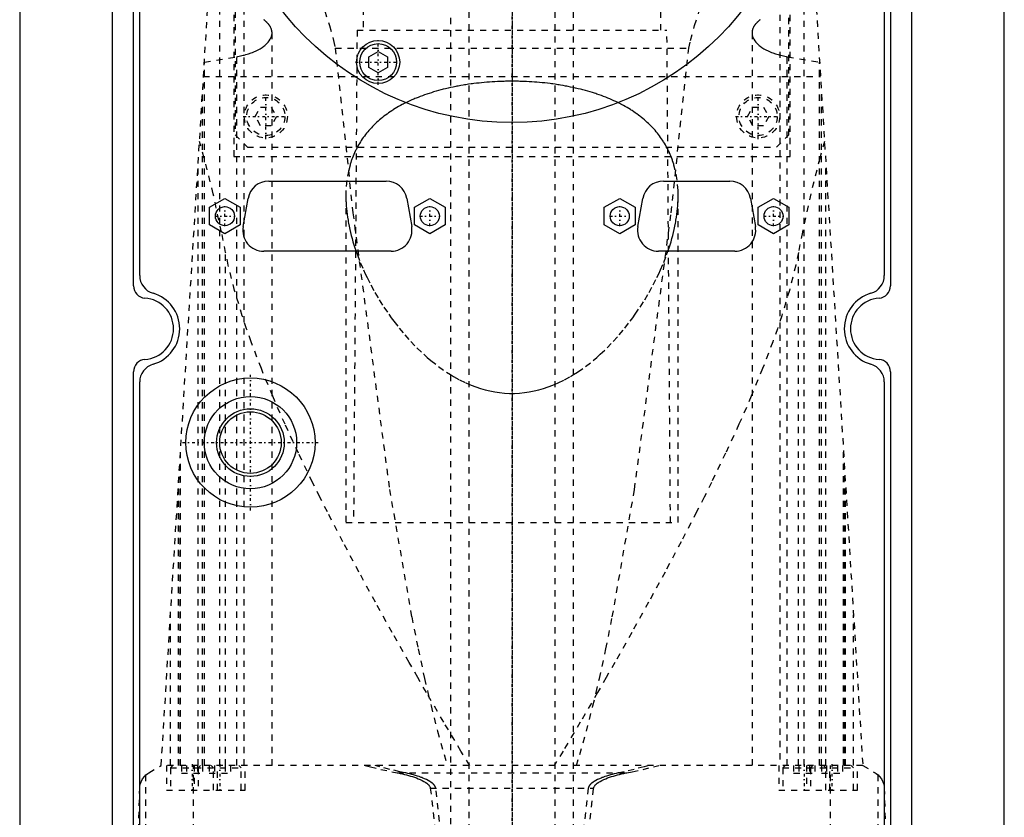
# Model space of a CAD drawing. Extents: x -90 to 90, y -97 to 327.
# Tile 4 of 10: x -80 to 80, y 69 to 198. Entities that reach past the tile are written whole.
import ezdxf

# ---------------------------------------------------------------- set-up
doc = ezdxf.new("R2010")
doc.units = 0
doc.linetypes.add('CENTER', pattern=[1.5, 0.45, -0.5, 0.05, -0.5])
doc.linetypes.add('DASHED', pattern=[2, 1, -1])
for name, color, linetype in [('AM_0', 7, 'CONTINUOUS'), ('AM_3', 7, 'DASHED'), ('AM_7', 7, 'CENTER')]:
    doc.layers.add(name, color=color, linetype=linetype)

msp = doc.modelspace()

# ---------------------------------------------------------------- linework, layer by layer
at = {"layer": 'AM_0', "color": 7, "linetype": 'CONTINUOUS'}
for p, q in [((-80, 291.5), (-80, 30)), ((-65, 292.5), (-65, 37.5)), ((-61.5, 154.98), (-61.5, 292)), ((61.5, 292), (61.5, 154.98)), ((65, 37.5), (65, 292.5)), ((80, 30), (80, 291.5)), ((-60.5, 156.65), (-60.5, 291)), ((60.5, 291), (60.5, 156.65)), ((-23.25, 192.19), (-21.75, 193.06)), ((-23.25, 190.46), (-23.25, 192.19)), ((-21.75, 193.06), (-20.25, 192.19)), ((-20.25, 192.19), (-20.25, 190.46)), ((-21.75, 189.6), (-23.25, 190.46)), ((-20.25, 190.46), (-21.75, 189.6)), ((-39.54, 172), (-20.46, 172)), ((24.61, 172), (35.39, 172)), ((-49.15, 167.74), (-46.65, 169.19)), ((-46.65, 169.19), (-44.15, 167.74)), ((-43.7, 164.59), (-42.89, 169.19)), ((-17.11, 169.19), (-16.3, 164.59)), ((-15.85, 167.74), (-13.35, 169.19)), ((-13.35, 169.19), (-10.85, 167.74)), ((15, 167.74), (17.5, 169.19)), ((17.5, 169.19), (20, 167.74)), ((20.45, 164.59), (21.26, 169.19)), ((38.74, 169.19), (39.55, 164.59)), ((40, 167.74), (42.5, 169.19)), ((42.5, 169.19), (45, 167.74)), ((-49.15, 164.86), (-49.15, 167.74)), ((-44.15, 167.74), (-44.15, 164.86)), ((-15.85, 164.86), (-15.85, 167.74)), ((-10.85, 167.74), (-10.85, 164.86)), ((15, 164.86), (15, 167.74)), ((20, 167.74), (20, 164.86)), ((40, 164.86), (40, 167.74)), ((45, 167.74), (45, 164.86)), ((-46.65, 163.41), (-49.15, 164.86)), ((-44.15, 164.86), (-46.65, 163.41)), ((-13.35, 163.41), (-15.85, 164.86)), ((-10.85, 164.86), (-13.35, 163.41)), ((17.5, 163.41), (15, 164.86)), ((20, 164.86), (17.5, 163.41)), ((42.5, 163.41), (40, 164.86)), ((45, 164.86), (42.5, 163.41)), ((-19.65, 160.6), (-40.35, 160.6)), ((36.2, 160.6), (23.8, 160.6)), ((-61.5, 56), (-61.5, 141.02)), ((61.5, 141.02), (61.5, 56)), ((-60.5, 57), (-60.5, 139.35)), ((60.5, 139.35), (60.5, 57))]:
    msp.add_line(p, q, dxfattribs=at)
for centre, radius in [((0, 229), 47.5), ((-21.75, 191.33), 3.5), ((-21.75, 191.33), 3), ((-46.65, 166.3), 1.55), ((-13.35, 166.3), 1.55), ((17.5, 166.3), 1.55), ((42.5, 166.3), 1.55), ((-42.5, 129.5), 10.5), ((-42.5, 129.5), 7.5), ((-42.5, 129.5), 5.5), ((-42.5, 129.5), 5)]:
    msp.add_circle(centre, radius, dxfattribs=at)
for centre, radius, start, end in [((-39.54, 168.6), 3.4, 90, 170.0013), ((-20.46, 168.6), 3.4, 9.9987, 90), ((24.61, 168.6), 3.4, 90, 170.0013), ((35.39, 168.6), 3.4, 9.9987, 90), ((-40.35, 164), 3.4, 170.0013, 270), ((-19.65, 164), 3.4, 270, 9.9987), ((23.8, 164), 3.4, 170.0013, 270), ((36.2, 164), 3.4, 270, 9.9987), ((-57.5, 156.65), 3, 180, 253.8724), ((57.5, 156.65), 3, 286.1276, 0), ((-59.5, 154.98), 2, 180, 265.904), ((-60, 148), 6, 286.1276, 73.8724), ((60, 148), 6, 106.1276, 253.8724), ((59.5, 154.98), 2, 274.096, 0), ((-60, 148), 5, 274.096, 85.904), ((60, 148), 5, 94.096, 265.904), ((-59.5, 141.02), 2, 94.096, 180), ((59.5, 141.02), 2, 0, 85.904), ((-57.5, 139.35), 3, 106.1276, 180), ((57.5, 139.35), 3, 0, 73.8724)]:
    msp.add_arc(centre, radius, start, end, dxfattribs=at)
at = {"layer": 'AM_3', "color": 6, "linetype": 'DASHED'}
for p, q in [((-7, 307.5), (-7, -77.5)), ((7, -77.5), (7, 307.5)), ((-10, 296.5), (-10, -37.5)), ((10, -37.5), (10, 296.5)), ((-45.21, 269), (-45.21, 176)), ((45.21, 176), (45.21, 269)), ((-45, 265.5), (-45, 179.5)), ((45, 179.5), (45, 265.5)), ((-43.5, 77.05), (-43.5, 247.02)), ((43.5, 247.02), (43.5, 77.05)), ((-57, 77.05), (-47, 240)), ((47, 240), (57, 77.05)), ((-24.18, 212), (-24.18, 196.5)), ((24.18, 196.5), (24.18, 212)), ((-47.5, 77.05), (-47.5, 200.01)), ((47.5, 77.05), (47.5, 200.01)), ((-39, 77.05), (-39, 196.08)), ((-25.18, 196.5), (-25.75, 116.5)), ((-25.18, 196.5), (25.18, 196.5)), ((25.75, 116.5), (25.18, 196.5)), ((39, 196.08), (39, 77.05)), ((-28.71, 193.62), (28.71, 193.62)), ((-49.99, 191.33), (-44.74, 192.21)), ((-44.74, 77.05), (-44.74, 192.21)), ((44.74, 77.05), (44.74, 192.21)), ((44.74, 192.21), (49.99, 191.33)), ((-49.95, 77.05), (-49.95, 191.34)), ((49.95, 77.05), (49.95, 191.34)), ((-50.13, 189), (50.13, 189)), ((-50.31, 77.05), (-50.31, 186.12)), ((50.31, 77.05), (50.31, 186.12)), ((-41.73, 182.5), (-40.87, 184)), ((-40.87, 184), (-39.13, 184)), ((-39.13, 184), (-38.27, 182.5)), ((38.27, 182.5), (39.13, 184)), ((39.13, 184), (40.87, 184)), ((40.87, 184), (41.73, 182.5)), ((-40.87, 181), (-41.73, 182.5)), ((-38.27, 182.5), (-39.13, 181)), ((39.13, 181), (38.27, 182.5)), ((41.73, 182.5), (40.87, 181)), ((-39.13, 181), (-40.87, 181)), ((40.87, 181), (39.13, 181)), ((-45, 179.5), (-43, 177.5)), ((43, 177.5), (45, 179.5)), ((-45.21, 176), (45.21, 176)), ((-43, 177.5), (43, 177.5)), ((-51, 77.05), (-51, 174.82)), ((51, 77.05), (51, 174.82)), ((-27, 169.6), (-27, 116.5)), ((27, 116.5), (27, 169.6)), ((-46.53, 77.05), (-46.53, 160.38)), ((-25.43, 160.88), (-25.34, 160.6)), ((25.34, 160.6), (25.43, 160.88)), ((46.53, 77.05), (46.53, 160.38)), ((-53.88, 77.05), (-53.88, 127.93)), ((53.88, 77.05), (53.88, 127.93)), ((-54, 125.94), (-54, 77.05)), ((54, 77.05), (54, 125.94)), ((-54.2, 77.05), (-54.2, 122.75)), ((54.2, 77.05), (54.2, 122.75)), ((-27, 116.5), (27, 116.5)), ((-55.5, 77.05), (-55.5, 101.49)), ((55.5, 77.05), (55.5, 101.49)), ((-59, 75.85), (-57, 77.05)), ((57, 77.05), (-57, 77.05)), ((-56.15, 77.05), (-56.15, 73.05)), ((-55.1, 77.05), (-55.5, 76.65)), ((-53.73, 77.05), (-53.73, 75.8)), ((-52.87, 77.05), (-52.87, 75.8)), ((-51.74, 16.5), (-51.74, 77.05)), ((-51.65, 77.05), (-51.65, 73.05)), ((-51.13, 77.05), (-51.13, 75.8)), ((-50.6, 77.05), (-51, 76.65)), ((-50.27, 77.05), (-50.27, 75.8)), ((-49.23, 77.05), (-49.23, 75.8)), ((-48.5, 76.65), (-48.9, 77.05)), ((-48.37, 77.05), (-48.37, 75.8)), ((-47.85, 73.05), (-47.85, 77.05)), ((-46.63, 77.05), (-46.63, 75.8)), ((-45.77, 77.05), (-45.77, 75.8)), ((-44, 76.65), (-44.4, 77.05)), ((-43.35, 73.05), (-43.35, 77.05)), ((43.35, 77.05), (43.35, 73.05)), ((44.4, 77.05), (44, 76.65)), ((45.77, 77.05), (45.77, 75.8)), ((46.63, 77.05), (46.63, 75.8)), ((47.85, 77.05), (47.85, 73.05)), ((48.37, 77.05), (48.37, 75.8)), ((48.9, 77.05), (48.5, 76.65)), ((49.23, 77.05), (49.23, 75.8)), ((50.27, 77.05), (50.27, 75.8)), ((51, 76.65), (50.6, 77.05)), ((51.13, 77.05), (51.13, 75.8)), ((51.65, 73.05), (51.65, 77.05)), ((51.74, 16.5), (51.74, 77.05)), ((52.87, 77.05), (52.87, 75.8)), ((53.73, 77.05), (53.73, 75.8)), ((55.5, 76.65), (55.1, 77.05)), ((56.15, 73.05), (56.15, 77.05)), ((57, 77.05), (59, 75.85)), ((-59.5, 16.5), (-59.5, 75.49)), ((-55.5, 76.65), (-55.5, 73.05)), ((-55.5, 76.65), (-44, 76.65)), ((-53.73, 75.8), (-50.27, 75.8)), ((-51, 76.65), (-51, 73.05)), ((-49.23, 75.8), (-45.77, 75.8)), ((-48.5, 73.05), (-48.5, 76.65)), ((-44, 73.05), (-44, 76.65)), ((-18.65, 75.85), (18.65, 75.85)), ((44, 76.65), (44, 73.05)), ((44, 76.65), (55.5, 76.65)), ((45.77, 75.8), (49.23, 75.8)), ((48.5, 76.65), (48.5, 73.05)), ((50.27, 75.8), (53.73, 75.8)), ((51, 73.05), (51, 76.65)), ((55.5, 73.05), (55.5, 76.65)), ((59.5, 16.5), (59.5, 75.49)), ((-62, 16.5), (-60.5, 73.35)), ((-56.15, 73.05), (-43.35, 73.05)), ((-13.28, 73.35), (13.28, 73.35)), ((43.35, 73.05), (56.15, 73.05)), ((60.5, 73.35), (62, 16.5))]:
    msp.add_line(p, q, dxfattribs=at)
for points in [[(-47.53, 231.39, 0), (-47.01, 230.54, 0), (-45.93, 228.8, 0), (-44.82, 227, 0), (-44.25, 226.08, 0), (-43.68, 225.15, 0), (-42.52, 223.25, 0), (-41.34, 221.3, 0), (-40.15, 219.31, 0), (-38.96, 217.28, 0), (-37.78, 215.2, 0), (-37.19, 214.15, 0), (-36.61, 213.09, 0), (-35.46, 210.94, 0), (-34.35, 208.76, 0), (-33.28, 206.54, 0), (-32.26, 204.28, 0), (-31.31, 201.98, 0), (-30.86, 200.82, 0), (-30.44, 199.65, 0), (-29.66, 197.27, 0), (-28.99, 194.85, 0), (-28.71, 193.62, 0)], [(28.71, 193.62, 0), (28.99, 194.85, 0), (29.66, 197.27, 0), (30.44, 199.65, 0), (30.86, 200.82, 0), (31.31, 201.98, 0), (32.26, 204.28, 0), (33.28, 206.54, 0), (34.35, 208.76, 0), (35.46, 210.94, 0), (36.61, 213.09, 0), (37.19, 214.15, 0), (37.78, 215.2, 0), (38.96, 217.28, 0), (40.15, 219.31, 0), (41.34, 221.3, 0), (42.52, 223.25, 0), (43.68, 225.15, 0), (44.25, 226.08, 0), (44.82, 227, 0), (45.93, 228.8, 0), (47.01, 230.54, 0), (47.53, 231.39, 0)], [(-39, 196.08, 0), (-39, 196.1, 0), (-39, 196.16, 0), (-39, 196.21, 0), (-39.01, 196.24, 0), (-39.01, 196.27, 0), (-39.02, 196.32, 0), (-39.02, 196.37, 0), (-39.03, 196.43, 0), (-39.04, 196.48, 0), (-39.06, 196.54, 0), (-39.06, 196.56, 0), (-39.07, 196.59, 0), (-39.09, 196.65, 0), (-39.1, 196.7, 0), (-39.12, 196.76, 0), (-39.14, 196.81, 0), (-39.17, 196.87, 0), (-39.18, 196.89, 0), (-39.19, 196.92, 0), (-39.22, 196.98, 0), (-39.25, 197.03, 0), (-39.26, 197.06, 0), (-39.27, 197.08, 0), (-39.31, 197.14, 0), (-39.34, 197.19, 0), (-39.36, 197.22, 0), (-39.37, 197.25, 0), (-39.41, 197.3, 0), (-39.45, 197.35, 0), (-39.49, 197.41, 0), (-39.53, 197.46, 0), (-39.57, 197.51, 0), (-39.59, 197.54, 0), (-39.62, 197.57, 0), (-39.66, 197.62, 0), (-39.71, 197.67, 0), (-39.76, 197.72, 0), (-39.81, 197.77, 0), (-39.87, 197.83, 0), (-39.89, 197.85, 0), (-39.92, 197.88, 0), (-39.98, 197.93, 0), (-40.03, 197.98, 0), (-40.09, 198.03, 0), (-40.15, 198.08, 0), (-40.22, 198.12, 0), (-40.25, 198.15, 0), (-40.28, 198.17, 0), (-40.35, 198.22, 0)], [(40.35, 198.22, 0), (40.28, 198.17, 0), (40.25, 198.15, 0), (40.22, 198.12, 0), (40.15, 198.08, 0), (40.09, 198.03, 0), (40.03, 197.98, 0), (39.98, 197.93, 0), (39.92, 197.88, 0), (39.89, 197.85, 0), (39.87, 197.83, 0), (39.81, 197.77, 0), (39.76, 197.72, 0), (39.71, 197.67, 0), (39.66, 197.62, 0), (39.62, 197.57, 0), (39.59, 197.54, 0), (39.57, 197.51, 0), (39.53, 197.46, 0), (39.49, 197.41, 0), (39.45, 197.35, 0), (39.41, 197.3, 0), (39.37, 197.25, 0), (39.36, 197.22, 0), (39.34, 197.19, 0), (39.31, 197.14, 0), (39.27, 197.08, 0), (39.26, 197.06, 0), (39.25, 197.03, 0), (39.22, 196.98, 0), (39.19, 196.92, 0), (39.18, 196.89, 0), (39.17, 196.87, 0), (39.14, 196.81, 0), (39.12, 196.76, 0), (39.1, 196.7, 0), (39.09, 196.65, 0), (39.07, 196.59, 0), (39.06, 196.56, 0), (39.06, 196.54, 0), (39.04, 196.48, 0), (39.03, 196.43, 0), (39.02, 196.37, 0), (39.02, 196.32, 0), (39.01, 196.27, 0), (39.01, 196.24, 0), (39, 196.21, 0), (39, 196.16, 0), (39, 196.1, 0), (39, 196.08, 0)], [(-43.5, 192.48, 0), (-43.26, 192.54, 0), (-42.81, 192.68, 0), (-42.37, 192.83, 0), (-42.17, 192.91, 0), (-41.97, 192.99, 0), (-41.59, 193.15, 0), (-41.24, 193.33, 0), (-40.91, 193.51, 0), (-40.6, 193.71, 0), (-40.32, 193.91, 0), (-40.18, 194.02, 0), (-40.05, 194.13, 0), (-39.82, 194.35, 0), (-39.61, 194.57, 0), (-39.44, 194.8, 0), (-39.29, 195.03, 0), (-39.17, 195.27, 0), (-39.13, 195.39, 0), (-39.09, 195.5, 0), (-39.03, 195.74, 0), (-39, 195.97, 0), (-39, 196.08, 0)], [(39, 196.08, 0), (39, 195.97, 0), (39.03, 195.74, 0), (39.09, 195.5, 0), (39.13, 195.39, 0), (39.17, 195.27, 0), (39.29, 195.04, 0), (39.44, 194.8, 0), (39.61, 194.57, 0), (39.82, 194.35, 0), (40.05, 194.13, 0), (40.18, 194.02, 0), (40.31, 193.91, 0), (40.6, 193.71, 0), (40.91, 193.51, 0), (41.24, 193.33, 0), (41.6, 193.15, 0), (41.97, 192.99, 0), (42.17, 192.91, 0), (42.37, 192.83, 0), (42.81, 192.68, 0), (43.26, 192.54, 0), (43.5, 192.48, 0)], [(-28.71, 193.62, 0), (-25.86, 166.85, 0), (-19.91, 121.9, 0), (-16.3, 101.17, 0), (-15.26, 96.01, 0), (-14.21, 91.19, 0), (-13.68, 88.91, 0), (-13.15, 86.72, 0), (-12.09, 82.59, 0), (-11.02, 78.81, 0), (-10.49, 77.05, 0)], [(10.49, 77.05, 0), (11.02, 78.81, 0), (12.09, 82.59, 0), (13.15, 86.72, 0), (13.68, 88.91, 0), (14.21, 91.19, 0), (15.26, 96.01, 0), (16.3, 101.17, 0), (19.91, 121.9, 0), (25.86, 166.85, 0), (28.71, 193.62, 0)], [(-44.74, 192.21, 0), (-44.53, 192.25, 0), (-44.11, 192.33, 0), (-43.7, 192.43, 0), (-43.5, 192.48, 0)], [(43.5, 192.48, 0), (43.7, 192.43, 0), (44.11, 192.33, 0), (44.53, 192.25, 0), (44.74, 192.21, 0)], [(0, 188.22, 0), (-0.21, 188.22, 0), (-0.63, 188.21, 0), (-1.06, 188.21, 0), (-1.27, 188.2, 0), (-1.49, 188.2, 0), (-1.91, 188.18, 0), (-2.34, 188.16, 0), (-2.77, 188.14, 0), (-3.2, 188.12, 0), (-3.63, 188.09, 0), (-3.85, 188.07, 0), (-4.07, 188.06, 0), (-4.5, 188.02, 0), (-4.93, 187.98, 0), (-5.36, 187.93, 0), (-5.78, 187.89, 0), (-6.21, 187.83, 0), (-6.42, 187.81, 0), (-6.64, 187.78, 0), (-7.06, 187.72, 0), (-7.48, 187.65, 0), (-7.7, 187.62, 0), (-7.91, 187.59, 0), (-8.32, 187.51, 0), (-8.74, 187.44, 0), (-8.95, 187.4, 0), (-9.15, 187.36, 0), (-9.56, 187.28, 0), (-9.97, 187.19, 0), (-10.38, 187.1, 0), (-10.78, 187.01, 0), (-11.17, 186.91, 0), (-11.37, 186.86, 0), (-11.57, 186.81, 0), (-11.96, 186.7, 0), (-12.34, 186.59, 0), (-12.73, 186.48, 0), (-13.1, 186.36, 0), (-13.48, 186.25, 0), (-13.66, 186.18, 0), (-13.84, 186.12, 0), (-14.21, 186, 0), (-14.56, 185.87, 0), (-14.92, 185.74, 0), (-15.26, 185.6, 0), (-15.6, 185.46, 0), (-15.77, 185.39, 0), (-15.94, 185.32, 0), (-16.27, 185.18, 0), (-16.6, 185.03, 0), (-16.91, 184.88, 0), (-17.23, 184.73, 0), (-17.53, 184.58, 0), (-17.68, 184.5, 0), (-17.83, 184.42, 0), (-18.13, 184.26, 0), (-18.42, 184.1, 0), (-18.7, 183.94, 0), (-18.98, 183.77, 0), (-19.25, 183.6, 0), (-19.39, 183.52, 0), (-19.52, 183.43, 0), (-19.79, 183.25, 0), (-20.05, 183.07, 0), (-20.18, 182.98, 0), (-20.31, 182.89, 0), (-20.57, 182.7, 0), (-20.82, 182.52, 0), (-20.94, 182.42, 0), (-21.06, 182.32, 0), (-21.3, 182.13, 0), (-21.54, 181.93, 0), (-21.77, 181.73, 0), (-22, 181.52, 0), (-22.22, 181.31, 0), (-22.33, 181.21, 0), (-22.44, 181.1, 0), (-22.65, 180.89, 0), (-22.85, 180.67, 0), (-23.06, 180.45, 0), (-23.25, 180.23, 0), (-23.45, 180, 0), (-23.54, 179.89, 0), (-23.63, 179.78, 0), (-23.81, 179.54, 0), (-23.99, 179.31, 0), (-24.16, 179.08, 0), (-24.33, 178.84, 0), (-24.49, 178.6, 0), (-24.57, 178.47, 0), (-24.64, 178.35, 0), (-24.79, 178.11, 0), (-24.94, 177.86, 0), (-25.08, 177.61, 0), (-25.21, 177.36, 0), (-25.34, 177.1, 0), (-25.41, 176.97, 0), (-25.47, 176.85, 0), (-25.59, 176.59, 0), (-25.7, 176.33, 0), (-25.81, 176.07, 0), (-25.92, 175.8, 0), (-26.01, 175.54, 0), (-26.06, 175.4, 0), (-26.11, 175.27, 0), (-26.2, 175, 0), (-26.28, 174.73, 0), (-26.32, 174.59, 0), (-26.54, 173.78, 0), (-26.84, 172.11, 0), (-26.98, 170.44, 0), (-27, 169.6, 0)], [(27, 169.6, 0), (26.98, 170.44, 0), (26.84, 172.12, 0), (26.54, 173.78, 0), (26.32, 174.6, 0), (26.28, 174.74, 0), (26.19, 175.01, 0), (26.1, 175.28, 0), (26.06, 175.41, 0), (26.01, 175.55, 0), (25.91, 175.81, 0), (25.81, 176.08, 0), (25.7, 176.34, 0), (25.58, 176.6, 0), (25.46, 176.86, 0), (25.4, 176.99, 0), (25.34, 177.12, 0), (25.21, 177.37, 0), (25.07, 177.63, 0), (24.93, 177.88, 0), (24.78, 178.13, 0), (24.63, 178.37, 0), (24.55, 178.49, 0), (24.48, 178.62, 0), (24.31, 178.86, 0), (24.15, 179.1, 0), (23.97, 179.33, 0), (23.8, 179.57, 0), (23.62, 179.8, 0), (23.52, 179.91, 0), (23.43, 180.02, 0), (23.24, 180.25, 0), (23.04, 180.47, 0), (22.84, 180.69, 0), (22.63, 180.91, 0), (22.42, 181.12, 0), (22.31, 181.23, 0), (22.2, 181.33, 0), (21.98, 181.54, 0), (21.75, 181.74, 0), (21.52, 181.94, 0), (21.28, 182.14, 0), (21.04, 182.34, 0), (20.92, 182.43, 0), (20.8, 182.53, 0), (20.55, 182.72, 0), (20.3, 182.9, 0), (20.17, 182.99, 0), (20.04, 183.08, 0), (19.78, 183.26, 0), (19.51, 183.44, 0), (19.38, 183.52, 0), (19.24, 183.61, 0), (18.97, 183.78, 0), (18.69, 183.94, 0), (18.4, 184.11, 0), (18.11, 184.27, 0), (17.82, 184.43, 0), (17.66, 184.51, 0), (17.51, 184.59, 0), (17.2, 184.74, 0), (16.89, 184.9, 0), (16.57, 185.05, 0), (16.24, 185.19, 0), (15.91, 185.34, 0), (15.74, 185.41, 0), (15.57, 185.48, 0), (15.23, 185.62, 0), (14.88, 185.75, 0), (14.52, 185.88, 0), (14.16, 186.01, 0), (13.8, 186.14, 0), (13.62, 186.2, 0), (13.43, 186.26, 0), (13.06, 186.38, 0), (12.68, 186.49, 0), (12.3, 186.6, 0), (11.92, 186.71, 0), (11.53, 186.82, 0), (11.33, 186.87, 0), (11.14, 186.92, 0), (10.74, 187.01, 0), (10.34, 187.11, 0), (9.94, 187.2, 0), (9.53, 187.28, 0), (9.12, 187.37, 0), (8.92, 187.41, 0), (8.71, 187.44, 0), (8.3, 187.52, 0), (7.88, 187.59, 0), (7.67, 187.62, 0), (7.46, 187.66, 0), (7.04, 187.72, 0), (6.62, 187.78, 0), (6.4, 187.81, 0), (6.19, 187.84, 0), (5.77, 187.89, 0), (5.34, 187.94, 0), (4.91, 187.98, 0), (4.48, 188.02, 0), (4.06, 188.06, 0), (3.84, 188.07, 0), (3.63, 188.09, 0), (3.2, 188.12, 0), (2.77, 188.14, 0), (2.34, 188.16, 0), (1.91, 188.18, 0), (1.48, 188.2, 0), (1.27, 188.2, 0), (1.06, 188.21, 0), (0.63, 188.21, 0), (0.21, 188.22, 0), (0, 188.22, 0)], [(-46.53, 160.38, 0), (-47.19, 163.67, 0), (-48.56, 169.92, 0), (-50.02, 175.73, 0), (-50.78, 178.45, 0)], [(50.78, 178.45, 0), (50.02, 175.73, 0), (48.56, 169.92, 0), (47.19, 163.67, 0), (46.53, 160.38, 0)], [(-27, 169.6, 0), (-27, 169.37, 0), (-26.99, 168.92, 0), (-26.97, 168.47, 0), (-26.96, 168.23, 0), (-26.94, 168, 0), (-26.9, 167.54, 0), (-26.85, 167.06, 0), (-26.8, 166.59, 0), (-26.73, 166.11, 0), (-26.65, 165.62, 0), (-26.61, 165.38, 0), (-26.56, 165.14, 0), (-26.47, 164.65, 0), (-26.36, 164.15, 0), (-26.24, 163.65, 0), (-26.12, 163.15, 0), (-25.98, 162.65, 0), (-25.91, 162.4, 0), (-25.84, 162.15, 0), (-25.68, 161.64, 0), (-25.52, 161.13, 0), (-25.43, 160.88, 0)], [(25.43, 160.88, 0), (25.52, 161.13, 0), (25.68, 161.64, 0), (25.84, 162.15, 0), (25.91, 162.4, 0), (25.98, 162.65, 0), (26.12, 163.15, 0), (26.24, 163.65, 0), (26.36, 164.15, 0), (26.47, 164.65, 0), (26.56, 165.14, 0), (26.61, 165.38, 0), (26.65, 165.62, 0), (26.73, 166.11, 0), (26.8, 166.59, 0), (26.85, 167.06, 0), (26.9, 167.54, 0), (26.94, 168, 0), (26.96, 168.23, 0), (26.97, 168.47, 0), (26.99, 168.92, 0), (27, 169.37, 0), (27, 169.6, 0)], [(-6.87, 77.05, 0), (-8.29, 79.37, 0), (-11.1, 84.09, 0), (-13.91, 88.89, 0), (-15.31, 91.32, 0), (-16.7, 93.75, 0), (-19.47, 98.65, 0), (-22.2, 103.56, 0), (-24.87, 108.47, 0), (-27.48, 113.37, 0), (-30, 118.23, 0), (-31.22, 120.64, 0), (-32.42, 123.04, 0), (-34.72, 127.8, 0), (-36.88, 132.47, 0), (-38.89, 137.05, 0), (-40.73, 141.53, 0), (-42.38, 145.88, 0), (-43.13, 148.01, 0), (-43.83, 150.11, 0), (-45.07, 154.24, 0), (-46.11, 158.34, 0), (-46.53, 160.38, 0)], [(-25.34, 160.6, 0), (-25.12, 160, 0), (-24.65, 158.77, 0), (-24.12, 157.55, 0), (-23.84, 156.94, 0), (-23.55, 156.33, 0), (-22.93, 155.11, 0), (-22.27, 153.9, 0), (-21.56, 152.7, 0), (-20.81, 151.52, 0), (-20.02, 150.35, 0), (-19.61, 149.78, 0), (-19.19, 149.21, 0), (-18.33, 148.1, 0), (-17.42, 147.02, 0), (-16.46, 145.95, 0), (-15.44, 144.89, 0), (-14.34, 143.85, 0), (-13.77, 143.34, 0), (-13.18, 142.84, 0), (-11.95, 141.87, 0), (-10.67, 140.97, 0), (-10, 140.55, 0)], [(46.53, 160.38, 0), (46.11, 158.34, 0), (45.07, 154.24, 0), (43.83, 150.11, 0), (43.13, 148.01, 0), (42.38, 145.88, 0), (40.73, 141.53, 0), (38.89, 137.05, 0), (36.88, 132.47, 0), (34.72, 127.8, 0), (32.42, 123.04, 0), (31.22, 120.64, 0), (30, 118.23, 0), (27.48, 113.37, 0), (24.87, 108.47, 0), (22.2, 103.56, 0), (19.47, 98.65, 0), (16.7, 93.75, 0), (15.31, 91.32, 0), (13.91, 88.89, 0), (11.1, 84.09, 0), (8.29, 79.37, 0), (6.87, 77.05, 0)], [(10, 140.55, 0), (10.67, 140.97, 0), (11.95, 141.87, 0), (13.18, 142.84, 0), (13.77, 143.34, 0), (14.34, 143.85, 0), (15.44, 144.89, 0), (16.46, 145.95, 0), (17.42, 147.02, 0), (18.33, 148.1, 0), (19.19, 149.21, 0), (19.61, 149.78, 0), (20.02, 150.35, 0), (20.81, 151.52, 0), (21.56, 152.7, 0), (22.27, 153.9, 0), (22.93, 155.11, 0), (23.55, 156.33, 0), (23.84, 156.94, 0), (24.12, 157.55, 0), (24.65, 158.77, 0), (25.12, 160, 0), (25.34, 160.6, 0)], [(-10, 140.55, 0), (-9.52, 140.26, 0), (-8.53, 139.71, 0), (-7.52, 139.22, 0), (-7, 138.99, 0)], [(7, 138.99, 0), (7.52, 139.22, 0), (8.53, 139.71, 0), (9.52, 140.26, 0), (10, 140.55, 0)], [(-7, 138.99, 0), (-6.63, 138.83, 0), (-5.89, 138.55, 0), (-5.13, 138.3, 0), (-4.75, 138.18, 0), (-4.36, 138.08, 0), (-3.59, 137.89, 0), (-2.8, 137.74, 0), (-2.01, 137.62, 0), (-1.21, 137.54, 0), (-0.41, 137.5, 0), (0, 137.5, 0), (0.41, 137.5, 0), (1.21, 137.54, 0), (2.01, 137.62, 0), (2.8, 137.74, 0), (3.59, 137.89, 0), (4.36, 138.08, 0), (4.75, 138.18, 0), (5.13, 138.3, 0), (5.89, 138.55, 0), (6.63, 138.83, 0), (7, 138.99, 0)], [(-23.87, 77.05, 0), (-23.02, 76.83, 0), (-21.29, 76.41, 0), (-19.54, 76.03, 0), (-18.65, 75.85, 0)], [(-17.41, 75.85, 0), (-18.23, 76.03, 0), (-19.85, 76.41, 0), (-21.46, 76.83, 0), (-22.25, 77.05, 0)], [(22.25, 77.05, 0), (21.46, 76.83, 0), (19.85, 76.41, 0), (18.23, 76.03, 0), (17.41, 75.85, 0)], [(18.65, 75.85, 0), (19.54, 76.03, 0), (21.29, 76.41, 0), (23.02, 76.83, 0), (23.87, 77.05, 0)], [(-60.5, 73.35, 0), (-60.5, 73.35, 0), (-60.5, 73.36, 0), (-60.5, 73.36, 0), (-60.5, 73.36, 0), (-60.5, 73.37, 0), (-60.5, 73.37, 0), (-60.5, 73.37, 0), (-60.5, 73.38, 0), (-60.5, 73.38, 0), (-60.5, 73.39, 0), (-60.5, 73.39, 0), (-60.5, 73.39, 0), (-60.5, 73.39, 0), (-60.5, 73.4, 0), (-60.5, 73.41, 0), (-60.5, 73.42, 0), (-60.5, 73.43, 0), (-60.5, 73.45, 0), (-60.49, 73.47, 0), (-60.49, 73.48, 0), (-60.49, 73.5, 0), (-60.49, 73.51, 0), (-60.49, 73.52, 0), (-60.49, 73.52, 0), (-60.49, 73.54, 0), (-60.49, 73.55, 0), (-60.48, 73.59, 0), (-60.48, 73.62, 0), (-60.47, 73.65, 0), (-60.47, 73.71, 0), (-60.46, 73.76, 0), (-60.43, 73.91, 0), (-60.38, 74.09, 0), (-60.36, 74.17, 0), (-60.33, 74.24, 0), (-60.28, 74.38, 0), (-60.23, 74.5, 0), (-60.04, 74.85, 0), (-59.68, 75.31, 0), (-59.5, 75.49, 0)], [(-59.5, 75.49, 0), (-59.49, 75.5, 0), (-59.38, 75.59, 0), (-59.16, 75.75, 0), (-59, 75.85, 0)], [(-18.65, 75.85, 0), (-18.49, 75.82, 0), (-18.15, 75.75, 0), (-17.81, 75.67, 0), (-17.64, 75.63, 0), (-17.48, 75.59, 0), (-17.14, 75.51, 0), (-16.81, 75.42, 0), (-16.49, 75.32, 0), (-16.17, 75.22, 0), (-15.85, 75.12, 0), (-15.7, 75.06, 0), (-15.54, 75.01, 0), (-15.24, 74.89, 0), (-14.93, 74.76, 0), (-14.62, 74.61, 0), (-14.31, 74.44, 0), (-14.13, 74.34, 0), (-14.08, 74.31, 0), (-14.03, 74.27, 0), (-14.01, 74.26, 0), (-13.98, 74.24, 0), (-13.94, 74.21, 0), (-13.89, 74.17, 0), (-13.87, 74.16, 0), (-13.84, 74.14, 0), (-13.8, 74.11, 0), (-13.76, 74.07, 0), (-13.74, 74.05, 0), (-13.71, 74.03, 0), (-13.67, 74, 0), (-13.63, 73.96, 0), (-13.59, 73.92, 0), (-13.56, 73.88, 0), (-13.52, 73.84, 0), (-13.5, 73.81, 0), (-13.48, 73.79, 0), (-13.45, 73.74, 0), (-13.41, 73.7, 0), (-13.38, 73.65, 0), (-13.35, 73.59, 0), (-13.33, 73.54, 0), (-13.32, 73.52, 0), (-13.32, 73.51, 0), (-13.31, 73.5, 0), (-13.31, 73.49, 0), (-13.31, 73.49, 0), (-13.31, 73.48, 0), (-13.31, 73.47, 0), (-13.3, 73.47, 0), (-13.3, 73.46, 0), (-13.3, 73.45, 0), (-13.29, 73.44, 0), (-13.29, 73.43, 0), (-13.29, 73.43, 0), (-13.29, 73.42, 0), (-13.29, 73.41, 0), (-13.29, 73.4, 0), (-13.28, 73.39, 0), (-13.28, 73.38, 0), (-13.28, 73.38, 0), (-13.28, 73.37, 0), (-13.28, 73.36, 0), (-13.28, 73.35, 0), (-13.28, 73.35, 0)], [(-12.4, 73.35, 0), (-12.4, 73.35, 0), (-12.4, 73.36, 0), (-12.4, 73.37, 0), (-12.4, 73.38, 0), (-12.4, 73.38, 0), (-12.41, 73.39, 0), (-12.41, 73.4, 0), (-12.41, 73.43, 0), (-12.43, 73.48, 0), (-12.44, 73.51, 0), (-12.45, 73.53, 0), (-12.47, 73.58, 0), (-12.49, 73.63, 0), (-12.52, 73.68, 0), (-12.55, 73.73, 0), (-12.58, 73.78, 0), (-12.6, 73.8, 0), (-12.61, 73.82, 0), (-12.65, 73.86, 0), (-12.68, 73.9, 0), (-12.72, 73.94, 0), (-12.75, 73.98, 0), (-12.79, 74.02, 0), (-12.81, 74.04, 0), (-12.83, 74.05, 0), (-12.87, 74.09, 0), (-12.91, 74.12, 0), (-12.93, 74.14, 0), (-12.95, 74.16, 0), (-12.99, 74.19, 0), (-13.04, 74.22, 0), (-13.06, 74.24, 0), (-13.08, 74.26, 0), (-13.13, 74.29, 0), (-13.17, 74.32, 0), (-13.33, 74.43, 0), (-13.62, 74.59, 0), (-13.92, 74.75, 0), (-14.21, 74.88, 0), (-14.49, 75, 0), (-14.64, 75.06, 0), (-14.78, 75.11, 0), (-15.08, 75.22, 0), (-15.38, 75.32, 0), (-15.68, 75.41, 0), (-15.99, 75.51, 0), (-16.3, 75.59, 0), (-16.46, 75.63, 0), (-16.61, 75.67, 0), (-16.93, 75.75, 0), (-17.25, 75.82, 0), (-17.41, 75.85, 0)], [(17.41, 75.85, 0), (17.25, 75.82, 0), (16.93, 75.75, 0), (16.61, 75.67, 0), (16.46, 75.63, 0), (16.3, 75.59, 0), (15.99, 75.51, 0), (15.68, 75.41, 0), (15.38, 75.32, 0), (15.08, 75.22, 0), (14.78, 75.11, 0), (14.64, 75.06, 0), (14.49, 75, 0), (14.21, 74.88, 0), (13.92, 74.75, 0), (13.62, 74.59, 0), (13.33, 74.43, 0), (13.17, 74.32, 0), (13.13, 74.29, 0), (13.08, 74.26, 0), (13.06, 74.24, 0), (13.04, 74.22, 0), (12.99, 74.19, 0), (12.95, 74.16, 0), (12.93, 74.14, 0), (12.91, 74.12, 0), (12.87, 74.09, 0), (12.83, 74.05, 0), (12.81, 74.04, 0), (12.79, 74.02, 0), (12.75, 73.98, 0), (12.72, 73.94, 0), (12.68, 73.9, 0), (12.65, 73.86, 0), (12.61, 73.82, 0), (12.6, 73.8, 0), (12.58, 73.78, 0), (12.55, 73.73, 0), (12.52, 73.68, 0), (12.49, 73.63, 0), (12.47, 73.58, 0), (12.45, 73.53, 0), (12.44, 73.51, 0), (12.43, 73.48, 0), (12.41, 73.43, 0), (12.41, 73.4, 0), (12.41, 73.39, 0), (12.4, 73.38, 0), (12.4, 73.38, 0), (12.4, 73.37, 0), (12.4, 73.36, 0), (12.4, 73.35, 0), (12.4, 73.35, 0)], [(13.28, 73.35, 0), (13.28, 73.35, 0), (13.28, 73.36, 0), (13.28, 73.37, 0), (13.28, 73.38, 0), (13.28, 73.38, 0), (13.28, 73.39, 0), (13.29, 73.4, 0), (13.29, 73.41, 0), (13.29, 73.42, 0), (13.29, 73.43, 0), (13.29, 73.43, 0), (13.29, 73.44, 0), (13.3, 73.45, 0), (13.3, 73.46, 0), (13.3, 73.47, 0), (13.31, 73.47, 0), (13.31, 73.48, 0), (13.31, 73.49, 0), (13.31, 73.49, 0), (13.31, 73.5, 0), (13.32, 73.51, 0), (13.32, 73.52, 0), (13.33, 73.54, 0), (13.35, 73.59, 0), (13.38, 73.65, 0), (13.41, 73.7, 0), (13.45, 73.74, 0), (13.48, 73.79, 0), (13.5, 73.81, 0), (13.52, 73.84, 0), (13.56, 73.88, 0), (13.59, 73.92, 0), (13.63, 73.96, 0), (13.67, 74, 0), (13.71, 74.03, 0), (13.74, 74.05, 0), (13.76, 74.07, 0), (13.8, 74.11, 0), (13.84, 74.14, 0), (13.87, 74.16, 0), (13.89, 74.17, 0), (13.94, 74.21, 0), (13.98, 74.24, 0), (14.01, 74.26, 0), (14.03, 74.27, 0), (14.08, 74.31, 0), (14.13, 74.34, 0), (14.31, 74.44, 0), (14.62, 74.61, 0), (14.93, 74.76, 0), (15.24, 74.89, 0), (15.54, 75.01, 0), (15.7, 75.06, 0), (15.85, 75.12, 0), (16.17, 75.22, 0), (16.49, 75.32, 0), (16.81, 75.42, 0), (17.14, 75.51, 0), (17.48, 75.59, 0), (17.64, 75.63, 0), (17.81, 75.67, 0), (18.15, 75.75, 0), (18.49, 75.82, 0), (18.65, 75.85, 0)], [(59, 75.85, 0), (59.16, 75.75, 0), (59.38, 75.59, 0), (59.49, 75.5, 0), (59.5, 75.49, 0)], [(59.5, 75.49, 0), (59.68, 75.31, 0), (60.04, 74.85, 0), (60.23, 74.5, 0), (60.28, 74.38, 0), (60.33, 74.24, 0), (60.36, 74.17, 0), (60.38, 74.09, 0), (60.43, 73.91, 0), (60.46, 73.76, 0), (60.47, 73.71, 0), (60.47, 73.65, 0), (60.48, 73.62, 0), (60.48, 73.59, 0), (60.49, 73.55, 0), (60.49, 73.54, 0), (60.49, 73.52, 0), (60.49, 73.52, 0), (60.49, 73.51, 0), (60.49, 73.5, 0), (60.49, 73.48, 0), (60.49, 73.47, 0), (60.5, 73.45, 0), (60.5, 73.43, 0), (60.5, 73.42, 0), (60.5, 73.41, 0), (60.5, 73.4, 0), (60.5, 73.39, 0), (60.5, 73.39, 0), (60.5, 73.39, 0), (60.5, 73.39, 0), (60.5, 73.38, 0), (60.5, 73.38, 0), (60.5, 73.37, 0), (60.5, 73.37, 0), (60.5, 73.37, 0), (60.5, 73.36, 0), (60.5, 73.36, 0), (60.5, 73.36, 0), (60.5, 73.35, 0), (60.5, 73.35, 0)], [(-13.28, 73.35, 0), (-12.4, 66, 0), (-10.64, 52.82, 0), (-8.86, 41.66, 0), (-7.97, 36.85, 0)], [(-10.36, 56.04, 0), (-12.4, 73.35, 0)], [(8.2, 38.03, 0), (9.05, 42.76, 0), (10.75, 53.61, 0), (12.44, 66.31, 0), (13.28, 73.35, 0)], [(12.4, 73.35, 0), (10.36, 56.04, 0)]]:
    msp.add_polyline3d(points, dxfattribs=at)
for centre, radius in [((-40, 182.5), 3.5), ((40, 182.5), 3.5), ((-40, 182.5), 3.1), ((40, 182.5), 3.1)]:
    msp.add_circle(centre, radius, dxfattribs=at)
at = {"layer": 'AM_7', "color": 4, "linetype": 'CENTER'}
for p, q in [((0, 326.75), (0, -96.75)), ((0, 317.3), (0, -16.93)), ((0, 242.7), (0, -37.19)), ((-21.75, 187.65), (-21.75, 195)), ((-25.43, 191.33), (-18.07, 191.33)), ((-40, 178.82), (-40, 186.18)), ((40, 178.82), (40, 186.18)), ((-43.67, 182.5), (-36.33, 182.5)), ((36.33, 182.5), (43.67, 182.5)), ((-46.65, 164.67), (-46.65, 167.93)), ((-13.35, 164.67), (-13.35, 167.93)), ((17.5, 164.67), (17.5, 167.93)), ((42.5, 164.67), (42.5, 167.93)), ((-48.28, 166.3), (-45.02, 166.3)), ((-14.98, 166.3), (-11.72, 166.3)), ((15.87, 166.3), (19.13, 166.3)), ((40.87, 166.3), (44.13, 166.3)), ((-42.5, 118.47), (-42.5, 140.53)), ((-53.52, 129.5), (-31.48, 129.5)), ((-52, 77.25), (-52, 72.85)), ((-47.5, 77.25), (-47.5, 72.85)), ((47.5, 77.25), (47.5, 72.85)), ((52, 77.25), (52, 72.85))]:
    msp.add_line(p, q, dxfattribs=at)

doc.saveas('drawing.dxf')
